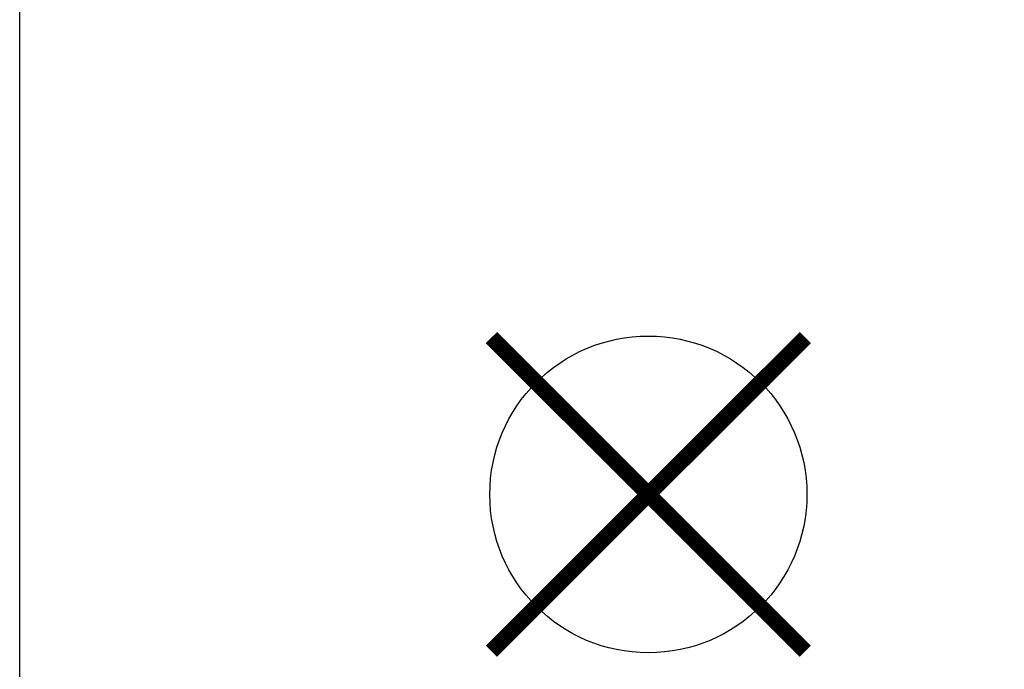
# Model space of a CAD drawing. Header units: metres. Extents: x 198714 to 199133, y 355604 to 356082.
# Tile 4 of 36: x 198838 to 198854, y 355646 to 355656. Entities that reach past the tile are written whole.
import ezdxf

# ---------------------------------------------------------------- set-up
doc = ezdxf.new("R2010")
doc.units = ezdxf.units.M
doc.layers.add('B-WE-GR-BOOM-S', color=252, linetype='Continuous', lineweight=25)
doc.layers.add('V-WE-GR-BOOM-BEA-S', color=30, linetype='Continuous', lineweight=25)
doc.layers.add('X-XX-AL-HULPLIJNEN', color=4, linetype='Continuous', lineweight=25, plot=False)

# ---------------------------------------------------------------- blocks, each defined once
blk = doc.blocks.new('BOOM_VERWIJDEREN')
at = {"layer": 'B-WE-GR-BOOM-S', "ltscale": 0.1}
h = blk.add_hatch(color=256, dxfattribs=at)
edge = h.paths.add_edge_path()
edge.add_arc((0, 0), 0.15, 0, 360)
at = {"const_width": 0.25, "flags": 128}
for points in [[(2.475, -2.475), (-2.475, 2.475)], [(2.475, 2.475), (-2.475, -2.475)]]:
    blk.add_lwpolyline(points, dxfattribs=at)
at = {"layer": 'B-WE-GR-BOOM-S'}
for radius in [2.5, 0.045]:
    blk.add_circle((0, 0), radius, dxfattribs=at)
at = {"layer": 'B-WE-GR-BOOM-S', "ltscale": 0.1}
blk.add_circle((0, 0), 0.15, dxfattribs=at)

msp = doc.modelspace()

# ---------------------------------------------------------------- linework, layer by layer
at = {"layer": 'X-XX-AL-HULPLIJNEN', "ltscale": 0.2}
msp.add_lwpolyline([(198838.197, 355688.806), (198992.342, 355688.806), (198992.342, 355623.176), (198838.197, 355623.176)], close=True, dxfattribs=at)

# ---------------------------------------------------------------- block references
at = {"layer": 'V-WE-GR-BOOM-BEA-S'}
msp.add_blockref('BOOM_VERWIJDEREN', (198848.11, 355648.498), dxfattribs=at)

doc.saveas('drawing.dxf')
